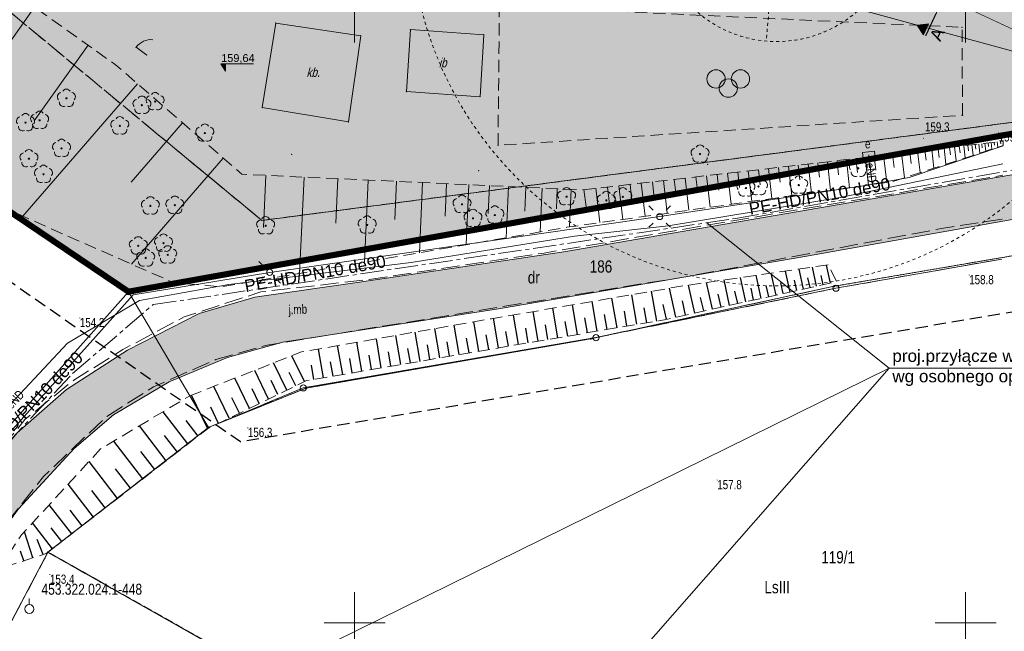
# Model space of a CAD drawing. Header units: millimetres. Extents: x 2049 to 5050, y -1200 to -312.
# Tile 7 of 23: x 2158 to 2239, y -1088 to -1038. Entities that reach past the tile are written whole.
import ezdxf
from ezdxf.enums import TextEntityAlignment as Align

# ---------------------------------------------------------------- set-up
doc = ezdxf.new("R2010")
doc.units = ezdxf.units.MM
for name, pattern in [('0.5_0.5', [1, 0.5, -0.5]), ('1.0_0.5', [1.5, 1, -0.5]), ('1.5_0.5', [2, 1.5, -0.5]), ('219-500', [0]), ('BORDER2', [22.225, 6.35, -3.175, 6.35, -3.175, 0, -3.175]), ('CENTER2', [28.575, 19.05, -3.175, 3.175, -3.175]), ('L_0_04', [1.5, 1, -0.5]), ('L_0_45', [0.5, 0.25, -0.25]), ('L_0_52', [1, 0.75, -0.25])]:
    doc.linetypes.add(name, pattern=pattern)
doc.layers.get('0').update_dxf_attribs({"lineweight": 5})
doc.layers.get('Defpoints').update_dxf_attribs({"lineweight": 5})
for name, color, linetype in [('000 Inne (niezydentyfikowane)', 7, 'Continuous'), ('202-punkt graniczny', 7, 'Continuous'), ('203-punkt graniczny', 7, 'Continuous'), ('209-oznaczenie konturu klasyfikacyjnego', 7, 'Continuous'), ('210-oznaczenie konturu użytku gruntowego', 7, 'Continuous'), ('211-numer działki ewidencyjnej', 7, 'Continuous'), ('217-kontur klasyfikacyjny', 7, 'Continuous'), ('218-kontur użytku gruntowego', 7, 'Continuous'), ('219-działka ewidencyjna', 7, 'Continuous'), ('jezdnia', 7, 'Continuous'), ('jezdnia-Atr17', 7, 'Continuous'), ('latarnia', 7, 'Continuous'), ('pikieta naturalna', 7, 'Continuous'), ('pikieta naturalna-Atr2', 7, 'Continuous'), ('przewód elektroenergetyczny podziemny', 7, 'Continuous'), ('przewód elektroenergetyczny podziemny-Atr1', 7, 'Continuous'), ('skarpa nieumocniona', 7, 'Continuous'), ('szafa elektroenergetyczna lub kontener', 7, 'Continuous'), ('szafa elektroenergetyczna lub kontener-Atr17', 7, 'Continuous'), ('Wstawianie ramki sekcyjnej z opisem', 7, 'Continuous')]:
    doc.layers.add(name, color=color, linetype=linetype)
for name, color, linetype, lineweight in [('A_hatch zieleń', 3, 'Continuous', 5), ('A_koty wysokośc.', 53, 'Continuous', 5), ('A_linie przekrojowe', 114, 'Continuous', 5), ('A_mapa vector', 253, 'Continuous', 5), ('A_pzt granica działki', 1, 'BORDER2', 5), ('A_strefy oddziaływania obiektów', 71, 'L_0_45', 5), ('A_zjazd z drogi', 7, 'Continuous', 5), ('S-kd', 230, 'Continuous', 5), ('S-ks', 24, 'Continuous', 5), ('S-woda', 160, 'Continuous', 5)]:
    doc.layers.add(name, color=color, linetype=linetype, lineweight=lineweight)
doc.styles.add('Arial', font='Arial.ttf')
doc.styles.get("Standard").update_dxf_attribs({"font": 'arial.ttf'})

# ---------------------------------------------------------------- blocks, each defined once
blk = doc.blocks.new('zw$2336')
at = {"layer": 'A_strefy oddziaływania obiektów'}
for q in [(-25.64, -18.505), (-5.229, -6.783), (1.4, -9.394)]:
    blk.add_line((-2.028, 0), q, dxfattribs=at)
for radius in [10, 7.5]:
    blk.add_circle((-2.028, 0), radius, dxfattribs=at)
blk.add_arc((-2.028, 0), 30, 146.72586, 12.57471, dxfattribs=at)
at = {"layer": 'A_strefy oddziaływania obiektów', "attachment_point": 5}
for s, insert, char_height, width, rotation in [('\\pxqc;szambo 50 m³', (2.472, 0), 0.7, 11, 0), ('do gr. dz. 7,5m', (-4.636, -4.21), 0.5, 6.57169, 64.73384), ('\\pxqc;do drogi 10m', (-0.761, -4.867), 0.5, 14.8365, 110.04395), ('\\pxqc;do okien i drzwi 30m', (-13.535, -8.245), 0.5, 14.8365, 38.08542)]:
    blk.add_mtext(s, dxfattribs=dict(at, insert=insert, char_height=char_height, width=width, rotation=rotation))
blk = doc.blocks.new('zw$FF0C')
at = {"layer": 'A_linie przekrojowe'}
h = blk.add_hatch(color=256, dxfattribs=at)
h.dxf.hatch_style = 1
h.paths.add_polyline_path([(-1.118, -0.031), (-0.604, -0.822), (-0.181, 0.084)])
blk.add_lwpolyline([(-0.181, 0.084), (-1.118, -0.031), (-0.604, -0.822)], close=True, dxfattribs=at)
at = {"layer": 'A_linie przekrojowe', "const_width": 0.1}
blk.add_lwpolyline([(0, 0), (-0.845, -1.813)], dxfattribs=at)
blk = doc.blocks.new('zw$409B')
at = {"layer": 'A_linie przekrojowe'}
for points in [[(-2.111, -4.532), (0, 0)], [(-39.421, -84.623), (-36.043, -77.372)]]:
    blk.add_lwpolyline(points, dxfattribs=at)
at = {"layer": 'Defpoints'}
blk.add_line((-36.043, -77.372), (-2.111, -4.532), dxfattribs=at)
at = {"layer": 'A_linie przekrojowe'}
blk.add_blockref('zw$FF0C', (0, 0), dxfattribs=at)
at = {"layer": 'A_linie przekrojowe', "xscale": -1, "rotation": 130.0436116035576}
blk.add_blockref('zw$FF0C', (-39.421, -84.623), dxfattribs=at)
at = {"layer": 'A_linie przekrojowe', "char_height": 1, "width": 1.13204, "attachment_point": 5, "rotation": 65.02181}
for insert in [(0.514, -0.791), (-38.485, -84.508)]:
    blk.add_mtext('\\pxqc;A', dxfattribs=dict(at, insert=insert))
blk = doc.blocks.new('L_0_02_1')
at = {"color": 0}
blk.add_point((0, 0), dxfattribs=at)
blk = doc.blocks.new('L_0_02_2')
at = {"color": 0}
blk.add_point((0, 0), dxfattribs=at)
blk = doc.blocks.new('KTOK04_500')
at = {"color": 0, "linetype": 'Continuous', "lineweight": 13}
blk.add_arc((3, 0), 3, 119.9816, 180, dxfattribs=at)
blk = doc.blocks.new('OBOP02_01')
at = {"linetype": 'Continuous', "lineweight": 18}
blk.add_hatch(color=0, dxfattribs=at).paths.add_polyline_path([(0, -0.1, 1), (0, 0.1, 1)])
at = {"color": 0, "linetype": 'Continuous', "lineweight": 18}
blk.add_circle((0, 0), 0.1, dxfattribs=at)
for centre, radius, start, end in [((-0.77, 0.25), 0.7, 101.6336, 222.6627), ((0, 0.8), 0.7, 29.8459, 150.1541), ((0.77, 0.25), 0.7, 317.3373, 78.3664), ((-0.46, -0.64), 0.71, 174.3693, 292.5572), ((0.46, -0.64), 0.71, 247.4428, 5.6307)]:
    blk.add_arc(centre, radius, start, end, dxfattribs=at)
blk = doc.blocks.new('BUBS04_1')
at = {"color": 0, "linetype": 'Continuous', "lineweight": 18}
for centre in [(-2, 0), (0, -1.5), (2, 0)]:
    blk.add_circle(centre, 1.5, dxfattribs=at)
blk = doc.blocks.new('zw$F0AB')
at = {"layer": 'A_mapa vector', "linetype": 'Continuous', "lineweight": 0}
for points in [[(175.697, 55.112, 1), (175.697, 55.202, 1)], [(155.777, 50.822, 1), (155.777, 50.912, 1)], [(132.477, 46.782, 1), (132.477, 46.872, 1)], [(124.507, 43.572, 1), (124.507, 43.662, 1)], [(111.357, 33.352, 1), (111.357, 33.442, 1)]]:
    blk.add_hatch(color=256, dxfattribs=at).paths.add_polyline_path(points)
at = {"layer": 'A_mapa vector', "linetype": 'CONTINUOUS', "lineweight": 0}
for p, q in [((85.147, 76.857), (117.947, 54.717)), ((117.947, 54.717), (209.647, 71.107)), ((214.907, 61.877), (175.697, 55.157)), ((175.697, 55.157), (155.777, 50.867)), ((98.997, 33.407), (117.947, 54.717)), ((117.947, 54.717), (124.507, 43.617)), ((132.477, 46.827), (155.777, 50.867)), ((132.477, 46.827), (124.507, 43.617)), ((111.357, 33.397), (124.507, 43.617)), ((103.868, 19.216), (111.357, 33.397)), ((170.573, 0), (111.357, 33.397))]:
    blk.add_line(p, q, dxfattribs=at)
at = {"layer": 'A_mapa vector', "linetype": 'L_0_04', "lineweight": 25, "flags": 128}
blk.add_lwpolyline([(132.437, 208.417), (272.317, 142.967), (227.227, 59.257), (127.107, 42.427), (76.327, 77.727)], close=True, dxfattribs=at)
at = {"layer": 'A_mapa vector', "linetype": 'L_0_52', "lineweight": 0, "flags": 128}
for points in [[(91.307, 91.627), (120.387, 67.557)], [(120.387, 67.557), (91.307, 91.627)], [(85.147, 76.857), (117.947, 54.717)], [(128.867, 60.547), (209.647, 71.107)], [(209.647, 71.107), (128.867, 60.547)], [(166.357, 63.367), (209.647, 71.107)], [(120.387, 67.557), (128.867, 60.547)], [(128.867, 60.547), (120.387, 67.557)], [(117.947, 54.717), (166.357, 63.367)], [(214.907, 61.877), (175.697, 55.157)], [(175.697, 55.157), (155.777, 50.867)], [(155.777, 50.867), (132.477, 46.827)], [(132.477, 46.827), (124.507, 43.617)], [(124.507, 43.617), (111.357, 33.397)], [(111.357, 33.397), (93.72, 0)], [(111.357, 33.397), (170.573, 0)], [(170.573, 0), (111.357, 33.397)]]:
    blk.add_lwpolyline(points, dxfattribs=at)
at = {"layer": 'A_mapa vector', "linetype": 'L_0_45', "lineweight": 0, "flags": 128}
for points in [[(120.387, 67.557), (91.307, 91.627)], [(91.307, 91.627), (120.387, 67.557)], [(85.147, 76.857), (117.947, 54.717)], [(117.947, 54.717), (85.147, 76.857)], [(128.867, 60.547), (209.647, 71.107)], [(209.647, 71.107), (128.867, 60.547)], [(166.357, 63.367), (209.647, 71.107)], [(209.647, 71.107), (166.357, 63.367)], [(120.387, 67.557), (128.867, 60.547)], [(128.867, 60.547), (120.387, 67.557)], [(117.947, 54.717), (166.357, 63.367)], [(166.357, 63.367), (117.947, 54.717)], [(214.907, 61.877), (175.697, 55.157)], [(175.697, 55.157), (214.907, 61.877)], [(175.697, 55.157), (155.777, 50.867)], [(155.777, 50.867), (175.697, 55.157)], [(155.777, 50.867), (132.477, 46.827)], [(132.477, 46.827), (155.777, 50.867)], [(132.477, 46.827), (124.507, 43.617)], [(124.507, 43.617), (132.477, 46.827)], [(124.507, 43.617), (111.357, 33.397)], [(111.357, 33.397), (124.507, 43.617)], [(93.72, 0), (111.357, 33.397)], [(111.357, 33.397), (170.573, 0)]]:
    blk.add_lwpolyline(points, dxfattribs=at)
at = {"layer": 'A_mapa vector', "linetype": 'Continuous', "lineweight": 0, "flags": 128}
for points in [[(136.457, 75.117), (136.457, 80.117)], [(136.457, 75.117), (136.457, 80.117)], [(186.457, 75.117), (186.457, 80.117)], [(186.457, 75.117), (186.457, 80.117)], [(141.023, 76.164), (140.695, 71.096), (146.722, 70.668), (147.021, 75.743), (141.023, 76.164)], [(118.569, 74.722), (119.448, 74.084)], [(136.457, 25.117), (136.457, 30.117)], [(136.457, 25.117), (136.457, 30.117)], [(186.457, 25.117), (186.457, 30.117)], [(186.457, 25.117), (186.457, 30.117)], [(109.827, 29.122), (109.827, 29.622)], [(133.957, 27.617), (138.957, 27.617)], [(133.957, 27.617), (138.957, 27.617)], [(183.957, 27.617), (188.957, 27.617)], [(183.957, 27.617), (188.957, 27.617)]]:
    blk.add_lwpolyline(points, dxfattribs=at)
at = {"layer": 'A_mapa vector', "linetype": 'L_0_04', "lineweight": 0, "flags": 128}
blk.add_lwpolyline([(186.21, 69.155), (186.166, 76.353), (148.308, 78.091), (148.19, 66.697), (186.21, 69.155)], dxfattribs=at)
at = {"layer": 'A_mapa vector', "lineweight": 0, "flags": 128}
blk.add_lwpolyline([(129.997, 76.702), (136.963, 75.662), (135.941, 68.605), (128.901, 69.776), (129.997, 76.702)], dxfattribs=at)
at = {"layer": 'A_mapa vector', "linetype": 'Continuous', "lineweight": 0}
for centre, radius in [((117.947, 54.717), 0.25), ((175.697, 55.157), 0.045), ((155.777, 50.867), 0.045), ((132.477, 46.827), 0.045), ((124.507, 43.617), 0.045), ((111.357, 33.397), 0.045), ((109.827, 28.747), 0.375)]:
    blk.add_circle(centre, radius, dxfattribs=at)
at = {"layer": 'A_mapa vector'}
for p in [(129.997, 76.702), (141.023, 76.164), (186.166, 76.353), (136.963, 75.662), (147.021, 75.743), (118.569, 74.722), (119.448, 74.084), (140.695, 71.096), (112.868, 70.541), (120.128, 70.273), (146.722, 70.668), (119.046, 69.978), (128.901, 69.776), (109.519, 68.552), (110.671, 68.742), (135.941, 68.605), (186.21, 69.155), (117.235, 68.29), (124.194, 67.701), (112.465, 66.448), (148.19, 66.697), (109.798, 65.601), (131.294, 65.956), (164.726, 65.983), (146.606, 64.634), (165.362, 65.152), (177.681, 64.817), (110.991, 64.323), (168.482, 63.2), (169.515, 63.321), (172.805, 63.441), (153.804, 62.489), (157.059, 62.186), (158.406, 62.484), (119.738, 61.737), (121.74, 61.795), (145.247, 61.865), (146.145, 60.718), (147.931, 60.993), (129.172, 60.114), (137.482, 60.179), (118.75, 58.47), (120.814, 58.692), (119.355, 57.48), (121.156, 57.733)]:
    blk.add_point(p, dxfattribs=at)
at = {"layer": 'A_mapa vector', "linetype": 'Continuous', "yscale": 0.5, "zscale": 0.5}
for name, p, xscale, rotation in [('KTOK04_500', (118.569, 74.722), 0.5, 324.03), ('L_0_02_1', (175.697, 55.157), 0.4999999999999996, 192.1499999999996), ('L_0_02_2', (175.697, 55.157), 0.5, 9.73), ('L_0_02_1', (117.947, 54.717), 0.5, 300.58), ('L_0_02_1', (117.947, 54.717), 0.5, 10.13), ('L_0_02_2', (117.947, 54.717), 0.4999999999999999, 228.35), ('L_0_02_2', (117.947, 54.717), 0.5, 145.98), ('L_0_02_2', (155.777, 50.867), 0.4999999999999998, 189.8399999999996), ('L_0_02_2', (155.777, 50.867), 0.5, 12.15), ('L_0_02_1', (132.477, 46.827), 0.5, 201.9399999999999), ('L_0_02_1', (132.477, 46.827), 0.5, 9.84), ('L_0_02_2', (124.507, 43.617), 0.5, 21.94), ('L_0_02_2', (124.507, 43.617), 0.5, 120.58), ('L_0_02_2', (124.507, 43.617), 0.5, 217.8499999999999), ('L_0_02_2', (111.357, 33.397), 0.5, 330.58), ('L_0_02_2', (111.357, 33.397), 0.4999999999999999, 242.16), ('L_0_02_1', (111.357, 33.397), 0.5, 37.85)]:
    blk.add_blockref(name, p, dxfattribs=dict(at, xscale=xscale, rotation=rotation))
at = {"layer": 'A_mapa vector', "linetype": 'Continuous', "xscale": 0.5, "yscale": 0.5, "zscale": 0.5}
for name, p in [('BUBS04_1', (167.037, 72.127)), ('OBOP02_01', (112.868, 70.541)), ('OBOP02_01', (120.128, 70.273)), ('OBOP02_01', (119.046, 69.978)), ('OBOP02_01', (110.671, 68.742)), ('OBOP02_01', (109.519, 68.552)), ('OBOP02_01', (117.235, 68.29)), ('OBOP02_01', (124.194, 67.701)), ('OBOP02_01', (112.465, 66.448)), ('OBOP02_01', (109.798, 65.601)), ('OBOP02_01', (164.726, 65.983)), ('OBOP02_01', (177.681, 64.817)), ('OBOP02_01', (110.991, 64.323)), ('OBOP02_01', (168.482, 63.2)), ('OBOP02_01', (169.515, 63.321)), ('OBOP02_01', (172.805, 63.441)), ('OBOP02_01', (153.804, 62.489)), ('OBOP02_01', (157.059, 62.186)), ('OBOP02_01', (158.406, 62.484)), ('OBOP02_01', (119.738, 61.737)), ('OBOP02_01', (121.74, 61.795)), ('OBOP02_01', (145.247, 61.865)), ('OBOP02_01', (146.145, 60.718)), ('OBOP02_01', (147.931, 60.993)), ('OBOP02_01', (129.172, 60.114)), ('OBOP02_01', (137.482, 60.179)), ('OBOP02_01', (118.75, 58.47)), ('OBOP02_01', (120.814, 58.692)), ('OBOP02_01', (119.355, 57.48)), ('OBOP02_01', (121.156, 57.733))]:
    blk.add_blockref(name, p, dxfattribs=at)
at = {"layer": 'A_mapa vector', "style": 'Arial', "oblique": 15, "width": 0.78}
for s, p in [('ib', (143.347, 73.827)), ('kb.', (132.517, 73.047))]:
    blk.add_text(s, height=0.75, dxfattribs=at).set_placement(p, align=Align.TOP_LEFT)
at = {"layer": 'A_mapa vector', "style": 'Arial', "width": 0.78}
blk.add_text('453.322.024.1-448', height=0.9, dxfattribs=at).set_placement((110.827, 30.821), align=Align.TOP_LEFT)
blk = doc.blocks.new('zw$8536')
at = {"layer": 'S-ks', "const_width": 0.05}
for points in [[(-19.077, 1.482), (-7.987, -3.688)], [(-20.996, -2.638), (-9.905, -7.805)], [(-7.987, -3.688), (-7.08, -4.11)], [(-8.467, -8.034), (-6.887, -4.642)], [(-9.905, -7.805), (-8.998, -8.228)], [(-12.585, -16.874), (-8.805, -8.759)], [(-25.114, -11.478), (-14.023, -16.645)], [(-26.154, -13.71), (-15.058, -18.868)], [(-14.023, -16.645), (-13.116, -17.067)], [(-13.62, -19.097), (-12.923, -17.599)], [(-15.058, -18.868), (-14.152, -19.29)], [(-16.696, -25.699), (-13.958, -19.822)], [(-29.225, -20.303), (-18.134, -25.47)], [(-18.134, -25.47), (-17.227, -25.892)], [(-21.783, -36.619), (-17.034, -26.424)], [(-21.783, -36.619), (-17.034, -26.424)], [(-34.313, -31.224), (-23.221, -36.391)], [(-23.221, -36.391), (-22.315, -36.813)], [(-26.31, -43.021), (-37.282, -37.598)], [(-22.694, -38.574), (-22.121, -37.345)], [(-22.694, -38.574), (-22.121, -37.345)], [(-24.132, -38.345), (-23.225, -38.767)], [(-23.031, -39.299), (-23.844, -41.042)], [(-23.844, -41.042), (-23.031, -39.299)], [(-23.844, -41.042), (-23.031, -39.299)], [(-25.282, -40.814), (-24.375, -41.236)], [(-24.872, -43.249), (-24.181, -41.767)], [(-24.872, -43.249), (-24.181, -41.767)], [(-24.181, -41.767), (-24.872, -43.249)], [(-26.31, -43.021), (-25.403, -43.443)], [(-31.884, -58.302), (-25.21, -43.974)], [(-84.313, -56.044), (-85.341, -58.252), (-75.437, -62.865), (-74.342, -60.689), (-84.313, -56.044)], [(-62.223, -67.352), (-32.437, -58.775)], [(-74.89, -61.777), (-72.92, -62.695)], [(-72.195, -63.033), (-62.955, -67.337)]]:
    blk.add_lwpolyline(points, dxfattribs=at)
at = {"layer": 'S-ks'}
for centre in [(-6.718, -4.279), (-8.636, -8.396), (-12.754, -17.236), (-13.789, -19.459), (-16.865, -26.061), (-21.952, -36.982), (-22.863, -38.936), (-24.012, -41.405), (-25.041, -43.612), (-32.053, -58.665), (-72.557, -62.864), (-62.592, -67.506)]:
    blk.add_circle(centre, 0.4, dxfattribs=at)
blk = doc.blocks.new('zw$CA91')
at = {"layer": 'A_koty wysokośc.'}
h = blk.add_hatch(color=256, dxfattribs=at)
h.dxf.hatch_style = 1
h.paths.add_polyline_path([(-0.45, 0.75), (0, 0), (0, 0.75)])
blk.add_lwpolyline([(2.87, 0.75), (-0.45, 0.75), (0, 0), (0, 0.75)], dxfattribs=at)
blk = doc.blocks.new('PW01')
at = {"linetype": 'Continuous', "lineweight": 13}
h = blk.add_hatch(color=0, dxfattribs=at)
edge = h.paths.add_edge_path()
edge.add_arc((0, 0), 0.045, 0, 360)
blk = doc.blocks.new('SM01')
at = {"color": 0, "linetype": 'Continuous', "lineweight": 13}
for p, q in [((-0.53, 0.531), (-0.883, 0.884)), ((0.531, 0.531), (0.884, 0.884)), ((-0.53, -0.53), (-0.883, -0.883)), ((0.531, -0.53), (0.884, -0.883))]:
    blk.add_line(p, q, dxfattribs=at)
blk.add_circle((0, 0), 0.25, dxfattribs=at)
blk = doc.blocks.new('US18')
at = {"color": 0, "linetype": 'Continuous', "lineweight": 13}
for p, q in [((-0.5, -0.25), (-0.5, 0.25)), ((-0.5, 0.25), (0.5, 0.25)), ((0.5, -0.25), (0.5, 0.25)), ((-0.5, -0.25), (0.5, -0.25))]:
    blk.add_line(p, q, dxfattribs=at)
blk = doc.blocks.new('202')
at = {"color": 0, "linetype": 'Continuous', "lineweight": 0}
blk.add_circle((0, 0), 0.25, dxfattribs=at)
blk = doc.blocks.new('203')
at = {"linetype": 'Continuous', "lineweight": 0}
h = blk.add_hatch(color=0, dxfattribs=at)
edge = h.paths.add_edge_path()
edge.add_arc((0, 0), 0.045, 0, 360)
blk = doc.blocks.new('rrr')
at = {"layer": '000 Inne (niezydentyfikowane)', "color": 7, "linetype": 'Continuous', "lineweight": 13}
for p, q in [((50.55, 53.98), (41.17, 40.74)), ((54.93, 50.87), (50.53, 44.67)), ((58.98, 47.71), (49.59, 36.89)), ((62.66, 44.52), (58.45, 39.67)), ((127.26, 42.72), (127.36, 41.86)), ((127.55, 42.75), (127.6, 42.35)), ((127.83, 42.78), (127.91, 42.04)), ((128.08, 42.81), (128.12, 42.47)), ((128.33, 42.84), (128.41, 42.2)), ((128.59, 42.87), (128.62, 42.58)), ((128.84, 42.9), (128.91, 42.36)), ((129.1, 42.93), (129.13, 42.69)), ((129.35, 42.96), (129.4, 42.53)), ((129.6, 42.99), (129.63, 42.8)), ((120.78, 41.95), (120.91, 40.87)), ((121.5, 42.03), (121.74, 40.02)), ((122.19, 42.12), (122.3, 41.18)), ((122.83, 42.19), (123.04, 40.44)), ((123.43, 42.26), (123.52, 41.45)), ((123.98, 42.33), (124.16, 40.81)), ((124.5, 42.39), (124.59, 41.68)), ((124.99, 42.45), (125.14, 41.13)), ((125.44, 42.5), (125.51, 41.89)), ((125.85, 42.55), (125.99, 41.41)), ((126.24, 42.6), (126.31, 42.06)), ((126.61, 42.64), (126.72, 41.65)), ((126.94, 42.68), (127, 42.22)), ((66, 41.62), (58.48, 32.96)), ((113.86, 41.15), (114.14, 38.77)), ((114.66, 41.24), (114.79, 40.06)), ((115.45, 41.33), (115.71, 38.99)), ((116.23, 41.42), (116.36, 40.26)), ((117, 41.5), (117.26, 39.21)), ((117.77, 41.59), (117.9, 40.45)), ((118.53, 41.68), (118.8, 39.42)), ((119.28, 41.77), (119.42, 40.65)), ((120.03, 41.86), (120.3, 39.63)), ((107.27, 40.39), (107.56, 37.85)), ((108.12, 40.49), (108.26, 39.23)), ((108.96, 40.58), (109.25, 38.09)), ((109.79, 40.68), (109.94, 39.44)), ((110.62, 40.77), (110.9, 38.32)), ((111.44, 40.87), (111.58, 39.65)), ((112.26, 40.96), (112.53, 38.55)), ((113.06, 41.05), (113.2, 39.86)), ((69.48, 40.22), (69.29, 35.94)), ((72.62, 40.08), (72.25, 32.2)), ((75.37, 39.95), (75.2, 36.31)), ((77.87, 39.83), (77.57, 33.11)), ((80.18, 39.73), (80.04, 36.62)), ((82.31, 39.63), (82.05, 33.89)), ((84.28, 39.54), (84.16, 36.88)), ((100.21, 39.58), (100.52, 36.87)), ((101.12, 39.69), (101.27, 38.34)), ((102.02, 39.79), (102.33, 37.12)), ((102.91, 39.89), (103.07, 38.57)), ((103.8, 39.99), (104.1, 37.37)), ((104.68, 40.09), (104.83, 38.79)), ((105.55, 40.19), (105.84, 37.61)), ((106.41, 40.29), (106.56, 39.01)), ((86.1, 39.46), (85.87, 34.55)), ((87.78, 39.38), (87.68, 37.11)), ((89.34, 39.31), (89.14, 35.11)), ((90.77, 39.24), (90.69, 37.3)), ((92.1, 39.18), (91.94, 35.59)), ((93.33, 39.12), (93.26, 37.47)), ((94.47, 39.07), (94.33, 36)), ((95.52, 39.05), (95.69, 37.63)), ((96.49, 39.16), (96.82, 36.35)), ((97.44, 39.26), (97.6, 37.87)), ((98.37, 39.37), (98.69, 36.61)), ((99.3, 39.48), (99.45, 38.11))]:
    blk.add_line(p, q, dxfattribs=at)
at = {"layer": '000 Inne (niezydentyfikowane)', "color": 7, "linetype": 'Continuous', "lineweight": 25, "flags": 128}
for points in [[(112.39, 30.67), (112.01, 32.39)], [(113.49, 30.91), (113.13, 32.55)], [(114.55, 31.14), (114.21, 32.71)], [(115.7, 31.39), (115.38, 32.88)], [(106.04, 29.27), (105.56, 31.45)], [(107.43, 29.58), (106.98, 31.66)], [(108.76, 29.87), (108.33, 31.86)], [(110.03, 30.15), (109.61, 32.04)], [(111.24, 30.41), (110.84, 32.22)], [(112.95, 30.79), (112.76, 31.63)], [(114.02, 31.03), (113.85, 31.83)], [(115.09, 31.26), (114.92, 32.02)], [(101.47, 28.3), (101.05, 30.73)], [(103.05, 28.62), (102.53, 30.99)], [(104.58, 28.95), (104.08, 31.24)], [(108.1, 29.73), (107.88, 30.74)], [(109.4, 30.01), (109.19, 30.98)], [(110.64, 30.28), (110.44, 31.21)], [(111.82, 30.54), (111.63, 31.42)], [(96.61, 27.47), (96.2, 29.9)], [(98.23, 27.75), (97.81, 30.18)], [(99.85, 28.03), (99.43, 30.45)], [(103.82, 28.79), (103.57, 29.95)], [(105.32, 29.12), (105.07, 30.23)], [(106.74, 29.43), (106.51, 30.49)], [(91.76, 26.65), (91.35, 29.07)], [(93.38, 26.92), (92.96, 29.35)], [(94.99, 27.2), (94.58, 29.62)], [(99.04, 27.89), (98.83, 29.1)], [(100.66, 28.16), (100.45, 29.38)], [(102.27, 28.45), (102, 29.65)], [(86.92, 25.82), (86.51, 28.24)], [(88.53, 26.1), (88.12, 28.52)], [(90.15, 26.37), (89.74, 28.79)], [(94.19, 27.06), (93.98, 28.27)], [(95.8, 27.34), (95.6, 28.55)], [(97.42, 27.61), (97.21, 28.83)], [(82.11, 25), (81.71, 27.4)], [(83.71, 25.28), (83.3, 27.68)], [(85.31, 25.55), (84.9, 27.96)], [(89.34, 26.24), (89.13, 27.45)], [(90.95, 26.51), (90.75, 27.72)], [(92.57, 26.79), (92.36, 28)], [(78.93, 24.46), (78.53, 26.84)], [(80.52, 24.73), (80.11, 27.12)], [(84.51, 25.41), (84.31, 26.61)], [(86.12, 25.69), (85.91, 26.89)], [(87.73, 25.96), (87.52, 27.17)], [(74.19, 23.66), (73.79, 26.01)], [(75.77, 23.92), (75.36, 26.29)], [(77.35, 24.19), (76.94, 26.56)], [(79.72, 24.6), (79.52, 25.79)], [(81.32, 24.87), (81.11, 26.06)], [(82.91, 25.14), (82.71, 26.34)], [(72.64, 23.34), (71.61, 25.46)], [(76.56, 24.06), (76.35, 25.24)], [(78.14, 24.33), (77.94, 25.51)], [(69.71, 21.91), (68.57, 24.26)], [(71.21, 22.64), (70.12, 24.87)], [(73.41, 23.52), (73.21, 24.7)], [(74.98, 23.79), (74.78, 24.97)], [(68.14, 21.15), (66.94, 23.62)], [(70.47, 22.28), (69.91, 23.43)], [(71.93, 22.99), (71.4, 24.08)], [(66.48, 20.34), (65.22, 22.95)], [(68.94, 21.54), (68.35, 22.74)], [(64.74, 19.49), (63.4, 22.24)], [(67.32, 20.75), (66.7, 22.02)], [(65.62, 19.92), (64.97, 21.26)], [(63.1, 18.24), (61.07, 20.87)], [(63.94, 18.88), (62.96, 20.15)], [(61.33, 16.87), (59.13, 19.72)], [(62.24, 17.57), (61.18, 18.94)], [(59.42, 15.39), (57.04, 18.48)], [(60.4, 16.15), (59.25, 17.63)], [(57.35, 13.79), (55.02, 16.81)], [(58.4, 14.61), (57.17, 16.21)], [(55.37, 12.26), (53.29, 14.94)], [(56.33, 13.01), (55.23, 14.43)], [(53.59, 10.89), (51.75, 13.27)], [(54.45, 11.55), (53.48, 12.82)], [(52.02, 9.67), (50.39, 11.79)], [(52.78, 10.26), (51.92, 11.38)], [(50.42, 8.92), (49.72, 11.05)], [(51.26, 9.2), (50.76, 10.42)], [(49.67, 8.68), (49.41, 9.48)]]:
    blk.add_lwpolyline(points, dxfattribs=at)
at = {"layer": '217-kontur klasyfikacyjny', "color": 3, "linetype": '1.5_0.5', "lineweight": 18, "flags": 128}
for points in [[(60.68, 43.54), (31.6, 67.61)], [(25.44, 52.84), (58.24, 30.7)], [(129.837, 44.462), (69.16, 36.53)], [(69.16, 36.53), (60.68, 43.54)], [(106.65, 39.35), (129.827, 43.494)], [(58.24, 30.7), (106.65, 39.35)], [(129.727, 33.373), (116.14, 30.98)], [(116.14, 30.98), (96.5, 26.94)], [(96.5, 26.94), (72.55, 22.83)], [(72.55, 22.83), (64.8, 19.6)], [(64.8, 19.6), (51.65, 9.38)], [(51.65, 9.38), (32.29, -27.28)], [(51.65, 9.38), (129.055, -34.531)]]:
    blk.add_lwpolyline(points, dxfattribs=at)
at = {"layer": '218-kontur użytku gruntowego', "color": 3, "linetype": '0.5_0.5', "lineweight": 18, "flags": 128}
for points in [[(60.68, 43.54), (31.6, 67.61)], [(25.44, 52.84), (58.24, 30.7)], [(129.837, 44.462), (69.16, 36.53)], [(69.16, 36.53), (60.68, 43.54)], [(106.65, 39.35), (129.827, 43.494)], [(58.24, 30.7), (106.65, 39.35)], [(129.727, 33.373), (116.14, 30.98)], [(116.14, 30.98), (96.5, 26.94)], [(96.5, 26.94), (72.55, 22.83)], [(72.55, 22.83), (64.8, 19.6)], [(64.8, 19.6), (51.65, 9.38)], [(51.65, 9.38), (32.29, -27.28)], [(129.055, -34.531), (51.65, 9.38)]]:
    blk.add_lwpolyline(points, dxfattribs=at)
at = {"layer": '219-działka ewidencyjna', "color": 3, "linetype": '219-500', "lineweight": 18, "flags": 128}
for points in [[(25.44, 52.84), (58.24, 30.7)], [(58.24, 30.7), (129.827, 43.495)], [(116.14, 30.98), (129.727, 33.373)], [(39.29, 9.39), (58.24, 30.7)], [(58.24, 30.7), (64.8, 19.6)], [(96.5, 26.94), (116.14, 30.98)], [(72.55, 22.83), (96.5, 26.94)], [(64.8, 19.6), (72.55, 22.83)], [(51.65, 9.38), (64.8, 19.6)], [(32.29, -27.28), (51.65, 9.38)], [(51.65, 9.38), (129.055, -34.531)]]:
    blk.add_lwpolyline(points, dxfattribs=at)
at = {"layer": 'jezdnia', "color": 7, "linetype": '1.5_0.5', "lineweight": 18, "flags": 128}
blk.add_lwpolyline([(129.759, 36.647), (124.94, 35.9), (104.27, 31.99), (75.29, 27.26), (69.6, 26.33), (65.4, 25.14), (60.28, 22.91), (56.38, 20.43), (51.29, 15.58), (46.09, 9.02), (43.42, 4.09), (39.47, -5.73), (32.43, -22.93), (31.58, -26.84), (32.46, -30.03), (39.95, -39.61), (47.68, -49.47), (50.38, -53.13), (50.68, -57.55), (48.57, -62.15), (44.92, -68.09), (45.49, -68.81), (44.84, -70.03), (41.01, -66.07), (44.76, -60.66), (46.43, -57.62), (46.66, -55.13), (45.59, -52.32), (41.64, -48.2), (32.55, -37.4), (27.81, -30.57), (26.78, -27.08), (28.91, -19.61), (31.22, -14.84), (39.79, 5.35), (41.22, 8.27), (44.89, 14.3), (49.77, 20.23), (53.76, 23.46), (57.79, 25.97), (62.79, 28.63), (69.06, 30.68), (77.95, 31.71), (92.25, 33.86), (110.58, 36.99), (129.795, 40.221)], dxfattribs=at)
at = {"layer": 'przewód elektroenergetyczny podziemny', "color": 1, "linetype": 'Continuous', "lineweight": 18, "flags": 128}
for points in [[(129.819, 42.646), (122.13, 40.05), (119.12, 39.49), (118.38, 39.35), (101.72, 36.85), (69.8, 32.28), (58.63, 30.43), (45.41, 15.75), (40.58, 10.41), (36.67, 1.24), (25.19, -28.29), (30.32, -35.03), (45.58, -55.06), (43.28, -59.52), (41.44, -63.86), (39.6, -65.46), (34.79, -73.48), (52.5, -93.07), (50.24, -96.2)], [(40.91, -63.7), (45.17, -55.16), (42.5, -50.91), (25.71, -28.32), (30.71, -15.11), (39.74, 9.26), (43.53, 16.11), (53.26, 26.49), (59.15, 29.97), (66.44, 31.28), (81.38, 33.1), (94.74, 35.23), (102.41, 36.1), (116.5, 38.42), (129.804, 41.15)], [(119.12, 39.49), (118.83, 41.89)]]:
    blk.add_lwpolyline(points, dxfattribs=at)
at = {"layer": 'skarpa nieumocniona', "color": 7, "linetype": '1.0_0.5', "lineweight": 18, "flags": 128}
for points in [[(43.4, 59.05), (57.16, 49.29), (67.51, 40.31), (95.39, 39.03), (117.83, 41.6), (129.82, 43.02), (129.82, 42.66), (120.77, 39.7), (94.13, 35.97), (65.88, 31.1), (61.93, 31.44), (50.95, 36.27), (41.11, 40.77), (17.77, 60.18), (0.61, 74.21), (0.72, 79.79), (14.2, 79.83)], [(43.4, 59.05), (57.16, 49.29), (67.51, 40.31), (95.39, 39.03), (117.83, 41.6), (129.82, 43.02), (129.82, 42.66), (120.77, 39.7), (94.13, 35.97), (65.88, 31.1), (61.93, 31.44), (50.95, 36.27), (41.11, 40.77), (17.77, 60.18), (0.61, 74.21), (0.72, 79.79), (14.2, 79.83)], [(63.26, 22.18), (72.41, 25.77), (87.96, 28.49), (103.67, 31.18), (115.53, 32.9), (116.19, 31.5), (102.1, 28.41), (72.81, 23.42), (64.71, 19.48), (51.51, 9.28), (47.61, 8), (49.49, 10.81), (55.95, 17.83)], [(63.26, 22.18), (72.41, 25.77), (87.96, 28.49), (103.67, 31.18), (115.53, 32.9), (116.19, 31.5), (102.1, 28.41), (72.81, 23.42), (64.71, 19.48), (51.51, 9.28), (47.61, 8), (49.49, 10.81), (55.95, 17.83)]]:
    blk.add_lwpolyline(points, close=True, dxfattribs=at)
at = {"layer": 'Wstawianie ramki sekcyjnej z opisem', "color": 7, "linetype": 'Continuous', "lineweight": 13, "flags": 128}
for points in [[(76.75, 51.1), (76.75, 56.1)], [(126.75, 51.1), (126.75, 56.1)], [(76.75, 1.1), (76.75, 6.1)], [(126.75, 1.1), (126.75, 6.1)], [(74.25, 3.6), (79.25, 3.6)], [(124.25, 3.6), (129.25, 3.6)]]:
    blk.add_lwpolyline(points, dxfattribs=at)
at = {"layer": '202-punkt graniczny', "color": 3, "linetype": 'Continuous', "lineweight": 18}
for p in [(58.24, 30.7), (116.14, 30.98), (96.5, 26.94), (72.55, 22.83)]:
    blk.add_blockref('202', p, dxfattribs=at)
at = {"layer": '203-punkt graniczny', "color": 3, "linetype": 'Continuous', "lineweight": 18}
for p in [(64.8, 19.6), (51.65, 9.38)]:
    blk.add_blockref('203', p, dxfattribs=at)
at = {"layer": 'latarnia', "color": 7, "linetype": 'Continuous', "lineweight": 18}
for p in [(101.72, 36.85), (69.8, 32.28)]:
    blk.add_blockref('SM01', p, dxfattribs=at)
at = {"layer": 'pikieta naturalna', "color": 7, "linetype": 'Continuous', "lineweight": 13}
for p in [(129.46, 43.74), (123.3, 43.25), (127.05, 32.06), (54.26, 28.55), (68.01, 19.56), (106.43, 15.29), (51.81, 7.55)]:
    blk.add_blockref('PW01', p, dxfattribs=at)
at = {"layer": 'szafa elektroenergetyczna lub kontener', "color": 1, "linetype": 'Continuous', "lineweight": 18, "rotation": 5.885}
blk.add_blockref('US18', (118.83, 41.89), dxfattribs=at)
at = {"layer": '209-oznaczenie konturu klasyfikacyjnego', "color": 3, "linetype": 'Continuous', "lineweight": 18, "width": 0.79}
blk.add_text('LsIII', height=1, dxfattribs=at).set_placement((110.29, 6.02))
at = {"layer": '210-oznaczenie konturu użytku gruntowego', "color": 3, "linetype": 'Continuous', "lineweight": 18, "width": 0.79}
blk.add_text('dr', height=1, dxfattribs=at).set_placement((90.92, 31.37))
at = {"layer": '211-numer działki ewidencyjnej', "color": 3, "linetype": 'Continuous', "lineweight": 18, "width": 0.79}
for s, p in [('186', (95.99, 32.26)), ('119/1', (114.94, 8.47))]:
    blk.add_text(s, height=1, dxfattribs=at).set_placement(p)
at = {"layer": 'jezdnia-Atr17', "color": 7, "width": 0.765}
blk.add_text('j.mb', height=0.75, rotation=2.161, dxfattribs=at).set_placement((72.1, 29.25), align=Align.MIDDLE_CENTER)
at = {"layer": 'pikieta naturalna-Atr2', "color": 7, "width": 0.765}
blk.add_text('159.3', height=0.75, dxfattribs=at).set_placement((123.43, 43.81))
for s, p in [('159.3', (129.46, 43.74)), ('158.8', (127.05, 32.06)), ('154.2', (54.26, 28.55)), ('156.3', (68.01, 19.56)), ('157.8', (106.43, 15.29)), ('153.4', (51.81, 7.55))]:
    blk.add_text(s, height=0.75, dxfattribs=at).set_placement(p, align=Align.TOP_LEFT)
at = {"layer": 'przewód elektroenergetyczny podziemny-Atr1', "color": 1, "width": 0.765}
blk.add_text('eND', height=0.75, rotation=277.921, dxfattribs=at).set_placement((119.01, 40.44), align=Align.MIDDLE_CENTER)
blk.add_text('eND', height=0.75, rotation=46.854, dxfattribs=at).set_placement((48.4, 21.3), align=Align.MIDDLE_LEFT)
at = {"layer": 'szafa elektroenergetyczna lub kontener-Atr17', "color": 1, "width": 0.765}
blk.add_text('e', height=0.75, dxfattribs=at).set_placement((118.52, 42.43))

msp = doc.modelspace()

# ---------------------------------------------------------------- hatches: boundary and pattern name
at = {"layer": 'A_hatch zieleń'}
h = msp.add_hatch(dxfattribs=at)
h.set_pattern_fill('DOTS', color=256, scale=0.25, angle=45, style=2)
h.set_pattern_definition([(45, (9.53627, -381.61447), (-0.1403165, 0.420949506), [0, -0.396875])])
h.paths.add_polyline_path([(2134.432, -1038.222), (2185.052, -916.842), (2227.212, -936.482), (2304.212, -972.322), (2286.482, -1008.192), (2274.512, -1032.392), (2268.773, -1038.804), (2268.409, -1037.757), (2299.167, -971.732), (2282.125, -963.794), (2281.34, -965.48), (2247.954, -949.927), (2248.917, -947.861), (2223.808, -936.164), (2222.845, -938.23), (2187.284, -921.665), (2174.278, -949.584), (2172.737, -948.866), (2170.981, -952.637), (2172.522, -953.355), (2159.358, -981.612), (2155.451, -991.229), (2179.045, -1002.22), (2178.901, -1002.528), (2160.553, -993.981), (2148.873, -1019.054), (2161.532, -1024.951), (2219.627, -1027.744), (2248.71, -1041.292), (2249.491, -1045.66), (2167.232, -1060.362)])
h.paths.add_polyline_path([(2185.226, -1046.474), (2178.186, -1045.303), (2179.282, -1038.377), (2186.248, -1039.417)], flags=16)
h.paths.add_polyline_path([(2196.007, -1044.411), (2189.98, -1043.983), (2190.308, -1038.915), (2196.306, -1039.336)], flags=16)
at = {"layer": 'A_zjazd z drogi'}
h = msp.add_hatch(color=252, dxfattribs=at)
h.dxf.hatch_style = 2
h.paths.add_polyline_path([(2148.462, -1086.554), (2150.845, -1081.821), (2154.658, -1076.101), (2158.131, -1071.913), (2162.149, -1068.372), (2167.153, -1065.138), (2173.01, -1062.142), (2177.572, -1060.814), (2186.152, -1059.588), (2202.869, -1057.103), (2242.858, -1050.215), (2258.389, -1046.653), (2266.298, -1043.327), (2271.117, -1040.446), (2274.679, -1037.199), (2276.827, -1034.056), (2289.087, -1010.743), (2294.136, -1010.743), (2286.726, -1024.418), (2279.577, -1037.56), (2276.955, -1040.931), (2273.993, -1043.484), (2267.864, -1046.787), (2262.042, -1049.306), (2256.629, -1051.247), (2245.359, -1053.426), (2222.582, -1057.477), (2197.523, -1061.767), (2179.853, -1064.491), (2175.325, -1065.751), (2170.558, -1067.726), (2165.996, -1070.449), (2162.795, -1073.207), (2158.233, -1078.144), (2154.556, -1083.149), (2152.786, -1086.554)])

# ---------------------------------------------------------------- linework, layer by layer
at = {"layer": 'A_pzt granica działki', "ltscale": 0.2, "const_width": 0.3}
msp.add_lwpolyline([(2185.052, -916.842), (2227.212, -936.482), (2304.212, -972.322), (2286.482, -1008.192), (2274.512, -1032.392), (2268.712, -1038.872), (2258.932, -1043.972), (2167.232, -1060.362), (2134.432, -1038.222)], close=True, dxfattribs=at)
at = {"layer": 'A_strefy oddziaływania obiektów', "ltscale": 5, "const_width": 0.5}
msp.add_lwpolyline([(2150.651, -999.331), (2150.651, -999.331), (2134.432, -1038.222), (2167.232, -1060.362), (2245.34, -1046.402)], dxfattribs=at)
at = {"layer": 'A_zjazd z drogi'}
for points in [[(2289.087, -1010.743), (2276.827, -1034.056), (2274.679, -1037.199), (2271.117, -1040.446), (2266.298, -1043.327), (2258.389, -1046.653), (2242.858, -1050.215), (2202.869, -1057.103), (2186.152, -1059.588), (2177.572, -1060.814), (2173.01, -1062.142), (2167.153, -1065.138), (2162.149, -1068.372), (2158.131, -1071.913), (2154.658, -1076.101), (2150.845, -1081.821), (2148.462, -1086.554)], [(2148.462, -1086.554), (2152.786, -1086.554), (2154.556, -1083.149), (2158.233, -1078.144), (2162.795, -1073.207), (2165.996, -1070.449), (2170.558, -1067.726), (2175.325, -1065.751), (2179.853, -1064.491), (2197.523, -1061.767), (2222.582, -1057.477), (2245.359, -1053.426), (2256.629, -1051.247), (2262.042, -1049.306), (2267.864, -1046.787), (2273.993, -1043.484), (2276.955, -1040.931), (2279.577, -1037.56), (2286.726, -1024.418), (2294.136, -1010.743)]]:
    msp.add_lwpolyline(points, dxfattribs=at)

# ---------------------------------------------------------------- block references
at = {"layer": 'A_linie przekrojowe'}
msp.add_blockref('zw$409B', (2271.899, -954.802), dxfattribs=at)
at = {"layer": 'A_strefy oddziaływania obiektów', "rotation": 335.0218058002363}
msp.add_blockref('zw$2336', (2222.129, -1030.749), dxfattribs=at)

# ---------------------------------------------------------------- next in the draw order: block references
at = {"layer": 'A_mapa vector'}
msp.add_blockref('zw$F0AB', (2049.285, -1115.08), dxfattribs=at)

# ---------------------------------------------------------------- next in the draw order: linework, layer by layer
at = {"layer": 'S-kd'}
msp.add_line((2202.392, -1030.528), (2246.397, -1042.525), dxfattribs=at)
at = {"layer": 'S-kd', "color": 7}
for q in [(2214.578, -1054.737), (2136.21, -1172.907), (2138.514, -1111.427), (2246.741, -1066.62)]:
    msp.add_line((2229.484, -1066.62), q, dxfattribs=at)
at = {"layer": 'S-woda', "linetype": 'CENTER2', "ltscale": 0.1}
for p, q in [((2216.926, -1054.376), (2240.199, -1050.312)), ((2169.253, -1061.416), (2216.926, -1054.376)), ((2162.656, -1067.056), (2169.253, -1061.416)), ((2153.359, -1077.008), (2162.656, -1067.056))]:
    msp.add_line(p, q, dxfattribs=at)

# ---------------------------------------------------------------- next in the draw order: block references
at = {"layer": 'A_koty wysokośc.', "xscale": 0.8, "yscale": 0.8, "zscale": 0.8}
msp.add_blockref('zw$CA91', (2175.16, -1042.311), dxfattribs=at)
at = {"layer": 'S-ks'}
msp.add_blockref('zw$8536', (2304.212, -972.322), dxfattribs=at)
at = {"layer": 'S-woda', "color": 6}
msp.add_blockref('rrr', (2108.992, -1091.062), dxfattribs=at)

# ---------------------------------------------------------------- next in the draw order: texts
at = {"layer": 'A_koty wysokośc.', "insert": (2174.819, -1041.305), "char_height": 0.64, "width": 4.12643, "attachment_point": 4}
msp.add_mtext('\\pxql;159,64', dxfattribs=at)
at = {"layer": 'S-kd', "color": 7, "insert": (2229.751, -1065.11), "char_height": 1, "width": 18.8522, "attachment_point": 1}
msp.add_mtext('proj.przyłącze wody \\Pwg osobnego opracowania', dxfattribs=at)
at = {"layer": 'S-ks', "color": 7, "char_height": 1, "width": 12.20681, "attachment_point": 1}
for insert, rotation in [((2217.935, -1053.091), 10.1784), ((2176.646, -1059.419), 10.1784), ((2154.735, -1073.591), 46.00977)]:
    msp.add_mtext('PE-HD/PN10 de90', dxfattribs=dict(at, insert=insert, rotation=rotation))

doc.saveas('drawing.dxf')
